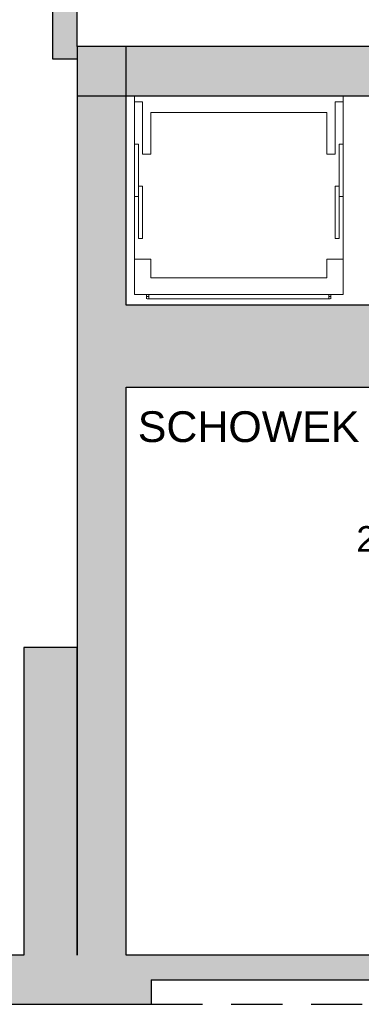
# Model space of a CAD drawing. Header units: centimetres. Extents: x -25572 to 23555, y -2435 to 15405.
# Tile 109 of 134: x 8435 to 8602, y 8116 to 8596. Entities that reach past the tile are written whole.
import ezdxf

# ---------------------------------------------------------------- set-up
doc = ezdxf.new("R2010")
doc.units = ezdxf.units.CM
doc.header["$MEASUREMENT"] = 0
doc.linetypes.add('Przerywana długa', pattern=[39, 25, -14])
for name, color, linetype, lineweight in [('Nowe_0_Nr_pióra__15', 214, 'Continuous', 15), ('Nowe_199-Z Wymiary i opisy_Nr_pióra__1', 7, 'Continuous', 13), ('Nowe_220-A Ściany_Nr_pióra__19', 255, 'Continuous', 0), ('Nowe_220-A Ściany_Nr_pióra__27', 7, 'Continuous', 25), ('Nowe_220-A Ściany_Nr_pióra__7', 7, 'Continuous', 13), ('Nowe_450-K Stropy_Nr_pióra__21', 7, 'Continuous', 25), ('Nowe_450-K Stropy_Nr_pióra__27', 7, 'Continuous', 25)]:
    doc.layers.add(name, color=color, linetype=linetype, lineweight=lineweight)
doc.styles.add('STYL_AUTOMATYCZNY_6', font='arial.ttf')

msp = doc.modelspace()

# ---------------------------------------------------------------- hatches: boundary and pattern name
at = {"layer": 'Nowe_220-A Ściany_Nr_pióra__19', "linetype": 'Continuous', "lineweight": 0}
for points in [[(8451.38, 8716.65), (8451.38, 8576.65), (8463.38, 8576.65), (8463.38, 8716.65)], [(8463.38, 8582.65), (8463.38, 8139.65), (8487.38, 8139.65), (8487.38, 8582.65)], [(8463.38, 8558.65), (8613.38, 8558.65), (8613.38, 8582.65), (8463.38, 8582.65)], [(8487.38, 8416.65), (8613.38, 8416.65), (8613.38, 8456.65), (8487.38, 8456.65)], [(8463.38, 8139.65), (8463.38, 8289.65), (8437.38, 8289.65), (8437.38, 8139.65)], [(8272.38, 8115.65), (8499.63, 8115.65), (8499.63, 8139.65), (8272.38, 8139.65)], [(8499.63, 8127.65), (8618.38, 8127.65), (8618.38, 8139.65), (8499.63, 8139.65)]]:
    msp.add_hatch(color=255, dxfattribs=at).paths.add_polyline_path(points)

# ---------------------------------------------------------------- linework, layer by layer
at = {"layer": 'Nowe_0_Nr_pióra__15', "color": 214, "linetype": 'Continuous', "lineweight": 15}
for p, q in [((8491.38, 8555.73), (8491.38, 8558.55)), ((8593.38, 8558.55), (8491.38, 8558.55)), ((8593.38, 8555.73), (8593.38, 8558.55)), ((8495.38, 8555.73), (8491.38, 8555.73)), ((8491.38, 8530.17), (8491.38, 8555.73)), ((8495.38, 8530.17), (8495.38, 8555.73)), ((8589.38, 8530.17), (8589.38, 8555.73)), ((8589.38, 8555.73), (8593.38, 8555.73)), ((8593.38, 8530.17), (8593.38, 8555.73)), ((8499.38, 8550.55), (8499.38, 8530.17)), ((8499.38, 8550.55), (8585.38, 8550.55)), ((8585.38, 8550.55), (8585.38, 8530.17)), ((8491.38, 8530.17), (8491.38, 8479.03)), ((8499.38, 8530.17), (8495.38, 8530.17)), ((8585.38, 8530.17), (8589.38, 8530.17)), ((8593.38, 8530.17), (8593.38, 8479.03)), ((8491.38, 8461.85), (8491.38, 8479.03)), ((8491.38, 8479.03), (8499.38, 8479.03)), ((8499.38, 8479.03), (8499.38, 8469.85)), ((8593.38, 8479.03), (8585.38, 8479.03)), ((8585.38, 8479.03), (8585.38, 8469.85)), ((8593.38, 8461.85), (8593.38, 8479.03)), ((8499.38, 8469.85), (8585.38, 8469.85)), ((8593.38, 8461.85), (8491.38, 8461.85)), ((8497.38, 8461.75), (8497.38, 8459.75)), ((8497.38, 8460.75), (8498.04, 8460.75)), ((8587.04, 8461.75), (8497.71, 8461.75)), ((8498.38, 8461.75), (8498.38, 8459.75)), ((8586.38, 8461.75), (8586.38, 8459.75)), ((8587.38, 8460.75), (8586.71, 8460.75)), ((8587.38, 8461.75), (8587.38, 8459.75)), ((8587.04, 8459.75), (8497.71, 8459.75))]:
    msp.add_line(p, q, dxfattribs=at)
for points in [[(8491.38, 8535.17), (8491.38, 8509.6), (8493.38, 8509.6), (8493.38, 8535.17)], [(8593.38, 8535.17), (8593.38, 8509.6), (8591.38, 8509.6), (8591.38, 8535.17)], [(8493.38, 8514.6), (8493.38, 8489.03), (8495.38, 8489.03), (8495.38, 8514.6)], [(8591.38, 8514.6), (8591.38, 8489.03), (8589.38, 8489.03), (8589.38, 8514.6)]]:
    msp.add_lwpolyline(points, close=True, dxfattribs=at)
at = {"layer": 'Nowe_220-A Ściany_Nr_pióra__27', "color": 7, "linetype": 'Continuous', "lineweight": 25}
for points in [[(8451.38, 8716.65), (8451.38, 8576.65)], [(8463.38, 8582.65), (8463.38, 8716.65)], [(8463.38, 8582.65), (8463.38, 8139.65)], [(8613.38, 8582.65), (8463.38, 8582.65)], [(8487.38, 8456.65), (8487.38, 8582.65)], [(8463.38, 8576.65), (8463.38, 8558.65)], [(8463.38, 8558.65), (8613.38, 8558.65)], [(8613.38, 8456.65), (8487.38, 8456.65)], [(8487.38, 8139.65), (8487.38, 8416.65)], [(8487.38, 8416.65), (8613.38, 8416.65)], [(8463.38, 8289.65), (8437.38, 8289.65)], [(8437.38, 8289.65), (8437.38, 8139.65)], [(8463.38, 8139.65), (8463.38, 8289.65)], [(8437.38, 8139.65), (8272.38, 8139.65)], [(8499.63, 8139.65), (8487.38, 8139.65)], [(8612.38, 8139.65), (8499.63, 8139.65)], [(8499.63, 8127.65), (8499.63, 8115.65)], [(8499.63, 8127.65), (8618.38, 8127.65)], [(8272.38, 8115.65), (8499.63, 8115.65)]]:
    msp.add_lwpolyline(points, dxfattribs=at)
at = {"layer": 'Nowe_450-K Stropy_Nr_pióra__21', "color": 7, "linetype": 'Przerywana długa', "lineweight": 25, "flags": 128}
msp.add_lwpolyline([(8499.63, 8115.65), (9036.87, 8115.65)], dxfattribs=at)
at = {"layer": 'Nowe_450-K Stropy_Nr_pióra__27', "color": 7, "linetype": 'Continuous', "lineweight": 25, "flags": 128}
msp.add_lwpolyline([(8451.38, 8576.65), (8463.38, 8576.65)], dxfattribs=at)

# ---------------------------------------------------------------- texts
at = {"layer": 'Nowe_199-Z Wymiary i opisy_Nr_pióra__1', "color": 7, "linetype": 'Continuous', "lineweight": 13, "insert": (8493.04, 8404.84), "char_height": 15, "attachment_point": 1, "style": 'STYL_AUTOMATYCZNY_6'}
msp.add_mtext('\\A1;{\\pql;\\fArial|b0|i0|c238|p0;\\W1.000000;SCHOWEK}', dxfattribs=at)
at = {"layer": 'Nowe_220-A Ściany_Nr_pióra__7', "color": 7, "linetype": 'Continuous', "lineweight": 13, "insert": (8599.77, 8332.69), "char_height": 12.5, "attachment_point": 7, "style": 'STYL_AUTOMATYCZNY_6'}
msp.add_mtext('\\A1;{\\pql;\\pt0;\\fArial|b0|i0|c238|p0;\\W1.000000;200\\fArial|b0|i0|c238|p0;\\W1.000000;\\A1{\\H.66x;\\S^  ;}\\fArial|b0|i0|c238|p0;\\W1.000000;\\fArial|b0|i0|c238|p0;\\W1.000000;}', dxfattribs=at)

doc.saveas('drawing.dxf')
